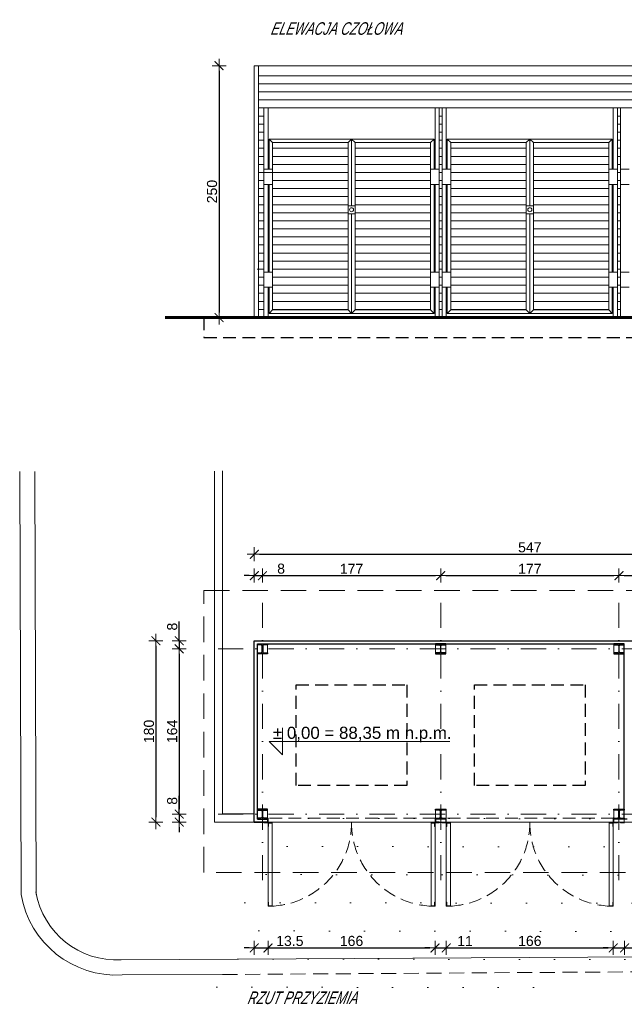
# Model space of a CAD drawing. Header units: millimetres. Extents: x 169 to 1907, y 142 to 1120.
# Tile 1 of 3: x 169 to 770, y 142 to 1120. Entities that reach past the tile are written whole.
import ezdxf

# ---------------------------------------------------------------- set-up
doc = ezdxf.new("R2010")
doc.units = ezdxf.units.MM
for name, pattern in [('( Dashed )', [0.75, 0.5, -0.25]), ('DASHDOT2', [0.5, 0.25, -0.125, 0, -0.125]), ('DASHED', [19.05, 12.7, -6.35])]:
    doc.linetypes.add(name, pattern=pattern)
for name, color, linetype, lineweight in [('- AGP-1_OPISY', 7, 'Continuous', 0), ('CZ - SR', 150, 'Continuous', 13), ('CZ GR', 30, 'Continuous', 30)]:
    doc.layers.add(name, color=color, linetype=linetype, lineweight=lineweight)
for name, color, linetype in [('--RAMKA', 7, 'Continuous'), ('0S', 7, 'Continuous'), ('300_opisy', 7, 'Continuous'), ('DIM', 7, 'Continuous')]:
    doc.layers.add(name, color=color, linetype=linetype)
for name, color, linetype, lineweight, true_color in [('a___wymiary', 7, 'Continuous', 5, 0x707070), ('DRZWI AGP1', 7, 'Continuous', 15, 0x7f7f7f), ('E-1', 7, 'Continuous', 9, 0x7f7f7f), ('OSIE', 7, 'DASHDOT2', 0, 0x7f7f7f), ('tło', 7, 'Continuous', 5, 0xb2b2b2), ('WYMIARY', 7, 'Continuous', 5, 0x7f7f7f)]:
    doc.layers.add(name, color=color, linetype=linetype, lineweight=lineweight, true_color=true_color)
doc.styles.add('ARIAL', font='arial.ttf')
doc.styles.add('STYLE2', font='ARIALI.TTF')
doc.dimstyles.new('wymiary agp1', dxfattribs={"dimtxt": 16, "dimasz": 5, "dimexe": 1.25, "dimexo": 0.625, "dimgap": 1.8, "dimtad": 1, "dimdec": 3, "dimrnd": 0.5, "dimdsep": 46, "dimtxsty": 'ARIAL', "dimblk": 'znacznik', "dimcen": 1.5, "dimse1": 1, "dimse2": 1, "dimclrd": 256, "dimazin": 0, "dimtfac": 1, "dimtdec": 3, "dimtmove": 1, "dimatfit": 3, "dimldrblk": 'znacznik', "dimfxl": 1, "dimarcsym": 0})

# ---------------------------------------------------------------- blocks, each defined once
blk = doc.blocks.new('Heb100')
at = {"layer": 'CZ GR', "linetype": 'ByBlock'}
blk.add_lwpolyline([(-50, 0), (-50, 10), (-15, 10, 0.414214), (-3, 22), (-3, 78, 0.414214), (-15, 90), (-50, 90), (-50, 100), (50, 100), (50, 90), (15, 90, 0.414214), (3, 78), (3, 22, 0.414214), (15, 10), (50, 10), (50, 0)], format="xyb", close=True, dxfattribs=at)
blk = doc.blocks.new('znacznik')
at = {"layer": 'a___wymiary'}
for p, q in [((1.39, 0), (-1.39, 0)), ((0, 1.39), (0, -1.39))]:
    blk.add_line(p, q, dxfattribs=at)
at = {"layer": 'a___wymiary', "const_width": 0.2}
blk.add_lwpolyline([(0.88, 0.88), (-0.88, -0.88)], dxfattribs=at)
blk = doc.blocks.new('*D2')
at = {"layer": 'Defpoints', "color": 0}
for p in [(949.21, 588.89), (402.21, 531.73), (949.21, 530.97)]:
    blk.add_point(p, dxfattribs=at)
at = {"layer": 'WYMIARY', "color": 253, "lineweight": -2, "true_color": 0xb2b2b2}
blk.add_line((407.21, 588.89), (944.21, 588.89), dxfattribs=at)
at = {"layer": 'WYMIARY', "color": 253, "lineweight": -2, "true_color": 0xb2b2b2, "xscale": 5, "yscale": 5, "zscale": 5, "rotation": 180}
blk.add_blockref('znacznik', (402.21, 588.89), dxfattribs=at)
at = {"layer": 'WYMIARY', "color": 253, "lineweight": -2, "true_color": 0xb2b2b2, "xscale": 5, "yscale": 5, "zscale": 5}
blk.add_blockref('znacznik', (949.21, 588.89), dxfattribs=at)
at = {"layer": 'WYMIARY', "color": 18, "true_color": 0x000000, "insert": (675.71, 595.77), "char_height": 10, "attachment_point": 5, "style": 'ARIAL'}
blk.add_mtext('547', dxfattribs=at)
blk = doc.blocks.new('*D3')
at = {"layer": 'Defpoints', "color": 0}
for p in [(410.21, 567.69), (402.21, 536.73), (410.21, 530.97)]:
    blk.add_point(p, dxfattribs=at)
at = {"layer": 'WYMIARY', "color": 253, "lineweight": -2, "true_color": 0xb2b2b2}
for p, q in [((397.21, 567.69), (392.21, 567.69)), ((402.21, 567.69), (410.21, 567.69)), ((410.21, 567.69), (433.87, 567.69)), ((415.21, 567.69), (420.21, 567.69))]:
    blk.add_line(p, q, dxfattribs=at)
at = {"layer": 'WYMIARY', "color": 253, "lineweight": -2, "true_color": 0xb2b2b2, "xscale": 5, "yscale": 5, "zscale": 5}
blk.add_blockref('znacznik', (402.21, 567.69), dxfattribs=at)
at = {"layer": 'WYMIARY', "color": 253, "lineweight": -2, "true_color": 0xb2b2b2, "xscale": 5, "yscale": 5, "zscale": 5, "rotation": 180}
blk.add_blockref('znacznik', (410.21, 567.69), dxfattribs=at)
at = {"layer": 'WYMIARY', "color": 18, "true_color": 0x000000, "insert": (428.78, 574.59), "char_height": 10, "attachment_point": 5, "style": 'ARIAL'}
blk.add_mtext('8', dxfattribs=at)
blk = doc.blocks.new('*D4')
at = {"layer": 'Defpoints', "color": 0}
for p in [(587.21, 567.69), (587.21, 562.6), (410.21, 530.97)]:
    blk.add_point(p, dxfattribs=at)
at = {"layer": 'WYMIARY', "color": 253, "lineweight": -2, "true_color": 0xb2b2b2}
blk.add_line((415.21, 567.69), (582.21, 567.69), dxfattribs=at)
at = {"layer": 'WYMIARY', "color": 253, "lineweight": -2, "true_color": 0xb2b2b2, "xscale": 5, "yscale": 5, "zscale": 5, "rotation": 180}
blk.add_blockref('znacznik', (410.21, 567.69), dxfattribs=at)
at = {"layer": 'WYMIARY', "color": 253, "lineweight": -2, "true_color": 0xb2b2b2, "xscale": 5, "yscale": 5, "zscale": 5}
blk.add_blockref('znacznik', (587.21, 567.69), dxfattribs=at)
at = {"layer": 'WYMIARY', "color": 18, "true_color": 0x000000, "insert": (498.71, 574.51), "char_height": 10, "attachment_point": 5, "style": 'ARIAL'}
blk.add_mtext('177', dxfattribs=at)
blk = doc.blocks.new('*D5')
at = {"layer": 'Defpoints', "color": 0}
for p in [(764.21, 567.69), (587.21, 562.6), (764.21, 562.6)]:
    blk.add_point(p, dxfattribs=at)
at = {"layer": 'WYMIARY', "color": 253, "lineweight": -2, "true_color": 0xb2b2b2}
blk.add_line((592.21, 567.69), (759.21, 567.69), dxfattribs=at)
at = {"layer": 'WYMIARY', "color": 253, "lineweight": -2, "true_color": 0xb2b2b2, "xscale": 5, "yscale": 5, "zscale": 5, "rotation": 180}
blk.add_blockref('znacznik', (587.21, 567.69), dxfattribs=at)
at = {"layer": 'WYMIARY', "color": 253, "lineweight": -2, "true_color": 0xb2b2b2, "xscale": 5, "yscale": 5, "zscale": 5}
blk.add_blockref('znacznik', (764.21, 567.69), dxfattribs=at)
at = {"layer": 'WYMIARY', "color": 18, "true_color": 0x000000, "insert": (675.71, 574.51), "char_height": 10, "attachment_point": 5, "style": 'ARIAL'}
blk.add_mtext('177', dxfattribs=at)
blk = doc.blocks.new('*D6')
at = {"layer": 'Defpoints', "color": 0}
for p in [(354.87, 503.04), (304.53, 323.04), (354.87, 323.04)]:
    blk.add_point(p, dxfattribs=at)
at = {"layer": 'WYMIARY', "color": 253, "lineweight": -2, "true_color": 0xb2b2b2}
blk.add_line((304.53, 498.04), (304.53, 328.04), dxfattribs=at)
at = {"layer": 'WYMIARY', "color": 253, "lineweight": -2, "true_color": 0xb2b2b2, "xscale": 5, "yscale": 5, "zscale": 5}
for p, rotation in [((304.53, 503.04), 90), ((304.53, 323.04), 270)]:
    blk.add_blockref('znacznik', p, dxfattribs=dict(at, rotation=rotation))
at = {"layer": 'WYMIARY', "color": 18, "true_color": 0x000000, "insert": (297.62, 413.04), "char_height": 10, "attachment_point": 5, "rotation": 90, "style": 'ARIAL'}
blk.add_mtext('180', dxfattribs=at)
blk = doc.blocks.new('*D7')
at = {"layer": 'Defpoints', "color": 0}
for p in [(354.87, 503.04), (327.62, 495.04), (337.87, 495.04)]:
    blk.add_point(p, dxfattribs=at)
at = {"layer": 'WYMIARY', "color": 253, "lineweight": -2, "true_color": 0xb2b2b2}
for p, q in [((327.62, 503.04), (327.62, 522.21)), ((327.62, 508.04), (327.62, 513.04)), ((327.62, 503.04), (327.62, 495.04)), ((327.62, 490.04), (327.62, 485.04))]:
    blk.add_line(p, q, dxfattribs=at)
at = {"layer": 'WYMIARY', "color": 253, "lineweight": -2, "true_color": 0xb2b2b2, "xscale": 5, "yscale": 5, "zscale": 5}
for p, rotation in [((327.62, 503.04), 270), ((327.62, 495.04), 90)]:
    blk.add_blockref('znacznik', p, dxfattribs=dict(at, rotation=rotation))
at = {"layer": 'WYMIARY', "color": 18, "true_color": 0x000000, "insert": (320.72, 517.11), "char_height": 10, "attachment_point": 5, "rotation": 90, "style": 'ARIAL'}
blk.add_mtext('8', dxfattribs=at)
blk = doc.blocks.new('*D8')
at = {"layer": 'Defpoints', "color": 0}
for p in [(337.87, 495.04), (327.62, 331.04), (337.87, 331.04)]:
    blk.add_point(p, dxfattribs=at)
at = {"layer": 'WYMIARY', "color": 253, "lineweight": -2, "true_color": 0xb2b2b2}
blk.add_line((327.62, 490.04), (327.62, 336.04), dxfattribs=at)
at = {"layer": 'WYMIARY', "color": 253, "lineweight": -2, "true_color": 0xb2b2b2, "xscale": 5, "yscale": 5, "zscale": 5}
for p, rotation in [((327.62, 495.04), 90), ((327.62, 331.04), 270)]:
    blk.add_blockref('znacznik', p, dxfattribs=dict(at, rotation=rotation))
at = {"layer": 'WYMIARY', "color": 18, "true_color": 0x000000, "insert": (320.72, 413.04), "char_height": 10, "attachment_point": 5, "rotation": 90, "style": 'ARIAL'}
blk.add_mtext('164', dxfattribs=at)
blk = doc.blocks.new('*D9')
at = {"layer": 'Defpoints', "color": 0}
for p in [(327.62, 323.04), (337.87, 331.04), (337.87, 323.04)]:
    blk.add_point(p, dxfattribs=at)
at = {"layer": 'WYMIARY', "color": 253, "lineweight": -2, "true_color": 0xb2b2b2}
for p, q in [((327.62, 331.04), (327.62, 349.24)), ((327.62, 336.04), (327.62, 341.04)), ((327.62, 331.04), (327.62, 323.04)), ((327.62, 318.04), (327.62, 313.04))]:
    blk.add_line(p, q, dxfattribs=at)
at = {"layer": 'WYMIARY', "color": 253, "lineweight": -2, "true_color": 0xb2b2b2, "xscale": 5, "yscale": 5, "zscale": 5}
for p, rotation in [((327.62, 331.04), 270), ((327.62, 323.04), 90)]:
    blk.add_blockref('znacznik', p, dxfattribs=dict(at, rotation=rotation))
at = {"layer": 'WYMIARY', "color": 18, "true_color": 0x000000, "insert": (320.72, 344.15), "char_height": 10, "attachment_point": 5, "rotation": 90, "style": 'ARIAL'}
blk.add_mtext('8', dxfattribs=at)
blk = doc.blocks.new('*D10')
at = {"layer": 'Defpoints', "color": 0}
for p in [(402.21, 304.79), (415.81, 225.29), (415.81, 198.12)]:
    blk.add_point(p, dxfattribs=at)
at = {"layer": 'WYMIARY', "color": 253, "lineweight": -2, "true_color": 0xb2b2b2}
for p, q in [((397.21, 198.12), (392.21, 198.12)), ((402.21, 198.12), (415.81, 198.12)), ((415.81, 198.12), (451.83, 198.12)), ((420.81, 198.12), (425.81, 198.12))]:
    blk.add_line(p, q, dxfattribs=at)
at = {"layer": 'WYMIARY', "color": 253, "lineweight": -2, "true_color": 0xb2b2b2, "xscale": 5, "yscale": 5, "zscale": 5}
blk.add_blockref('znacznik', (402.21, 198.12), dxfattribs=at)
at = {"layer": 'WYMIARY', "color": 253, "lineweight": -2, "true_color": 0xb2b2b2, "xscale": 5, "yscale": 5, "zscale": 5, "rotation": 180}
blk.add_blockref('znacznik', (415.81, 198.12), dxfattribs=at)
at = {"layer": 'WYMIARY', "color": 18, "true_color": 0x000000, "insert": (437.47, 205.03), "char_height": 10, "attachment_point": 5, "style": 'ARIAL'}
blk.add_mtext('13.5', dxfattribs=at)
blk = doc.blocks.new('*D11')
at = {"layer": 'Defpoints', "color": 0}
for p in [(415.81, 225.29), (581.61, 221.29), (581.61, 198.12)]:
    blk.add_point(p, dxfattribs=at)
at = {"layer": 'WYMIARY', "color": 253, "lineweight": -2, "true_color": 0xb2b2b2}
blk.add_line((420.81, 198.12), (576.61, 198.12), dxfattribs=at)
at = {"layer": 'WYMIARY', "color": 253, "lineweight": -2, "true_color": 0xb2b2b2, "xscale": 5, "yscale": 5, "zscale": 5, "rotation": 180}
blk.add_blockref('znacznik', (415.81, 198.12), dxfattribs=at)
at = {"layer": 'WYMIARY', "color": 253, "lineweight": -2, "true_color": 0xb2b2b2, "xscale": 5, "yscale": 5, "zscale": 5}
blk.add_blockref('znacznik', (581.61, 198.12), dxfattribs=at)
at = {"layer": 'WYMIARY', "color": 18, "true_color": 0x000000, "insert": (498.71, 205.03), "char_height": 10, "attachment_point": 5, "style": 'ARIAL'}
blk.add_mtext('166', dxfattribs=at)
blk = doc.blocks.new('*D12')
at = {"layer": 'Defpoints', "color": 0}
for p in [(581.61, 221.29), (592.81, 221.29), (592.81, 198.12)]:
    blk.add_point(p, dxfattribs=at)
at = {"layer": 'WYMIARY', "color": 253, "lineweight": -2, "true_color": 0xb2b2b2}
for p, q in [((576.61, 198.12), (571.61, 198.12)), ((581.61, 198.12), (592.81, 198.12)), ((592.81, 198.12), (618.87, 198.12)), ((597.81, 198.12), (602.81, 198.12))]:
    blk.add_line(p, q, dxfattribs=at)
at = {"layer": 'WYMIARY', "color": 253, "lineweight": -2, "true_color": 0xb2b2b2, "xscale": 5, "yscale": 5, "zscale": 5}
blk.add_blockref('znacznik', (581.61, 198.12), dxfattribs=at)
at = {"layer": 'WYMIARY', "color": 253, "lineweight": -2, "true_color": 0xb2b2b2, "xscale": 5, "yscale": 5, "zscale": 5, "rotation": 180}
blk.add_blockref('znacznik', (592.81, 198.12), dxfattribs=at)
at = {"layer": 'WYMIARY', "color": 18, "true_color": 0x000000, "insert": (611.34, 204.94), "char_height": 10, "attachment_point": 5, "style": 'ARIAL'}
blk.add_mtext('11', dxfattribs=at)
blk = doc.blocks.new('*D13')
at = {"layer": 'Defpoints', "color": 0}
for p in [(592.81, 221.29), (758.61, 221.29), (758.61, 198.12)]:
    blk.add_point(p, dxfattribs=at)
at = {"layer": 'WYMIARY', "color": 253, "lineweight": -2, "true_color": 0xb2b2b2}
blk.add_line((597.81, 198.12), (753.61, 198.12), dxfattribs=at)
at = {"layer": 'WYMIARY', "color": 253, "lineweight": -2, "true_color": 0xb2b2b2, "xscale": 5, "yscale": 5, "zscale": 5, "rotation": 180}
blk.add_blockref('znacznik', (592.81, 198.12), dxfattribs=at)
at = {"layer": 'WYMIARY', "color": 253, "lineweight": -2, "true_color": 0xb2b2b2, "xscale": 5, "yscale": 5, "zscale": 5}
blk.add_blockref('znacznik', (758.61, 198.12), dxfattribs=at)
at = {"layer": 'WYMIARY', "color": 18, "true_color": 0x000000, "insert": (675.71, 205.03), "char_height": 10, "attachment_point": 5, "style": 'ARIAL'}
blk.add_mtext('166', dxfattribs=at)
blk = doc.blocks.new('*D14')
at = {"layer": 'Defpoints', "color": 0}
for p in [(758.61, 221.29), (769.81, 221.29), (769.81, 198.12)]:
    blk.add_point(p, dxfattribs=at)
at = {"layer": 'WYMIARY', "color": 253, "lineweight": -2, "true_color": 0xb2b2b2}
for p, q in [((753.61, 198.12), (748.61, 198.12)), ((758.61, 198.12), (769.81, 198.12)), ((769.81, 198.12), (796.19, 198.12)), ((774.81, 198.12), (779.81, 198.12))]:
    blk.add_line(p, q, dxfattribs=at)
at = {"layer": 'WYMIARY', "color": 253, "lineweight": -2, "true_color": 0xb2b2b2, "xscale": 5, "yscale": 5, "zscale": 5}
blk.add_blockref('znacznik', (758.61, 198.12), dxfattribs=at)
at = {"layer": 'WYMIARY', "color": 253, "lineweight": -2, "true_color": 0xb2b2b2, "xscale": 5, "yscale": 5, "zscale": 5, "rotation": 180}
blk.add_blockref('znacznik', (769.81, 198.12), dxfattribs=at)
at = {"layer": 'WYMIARY', "color": 18, "true_color": 0x000000, "insert": (788.66, 204.94), "char_height": 10, "attachment_point": 5, "style": 'ARIAL'}
blk.add_mtext('11', dxfattribs=at)
blk = doc.blocks.new('*D15')
at = {"layer": 'Defpoints', "color": 0}
for p in [(402.21, 1073.97), (367.18, 823.97), (402.21, 823.97)]:
    blk.add_point(p, dxfattribs=at)
at = {"layer": 'WYMIARY', "color": 253, "lineweight": -2, "true_color": 0xb2b2b2}
blk.add_line((367.18, 1068.97), (367.18, 828.97), dxfattribs=at)
at = {"layer": 'WYMIARY', "color": 253, "lineweight": -2, "true_color": 0xb2b2b2, "xscale": 5, "yscale": 5, "zscale": 5}
for p, rotation in [((367.18, 1073.97), 90), ((367.18, 823.97), 270)]:
    blk.add_blockref('znacznik', p, dxfattribs=dict(at, rotation=rotation))
at = {"layer": 'WYMIARY', "color": 18, "true_color": 0x000000, "insert": (360.27, 948.97), "char_height": 10, "attachment_point": 5, "rotation": 90, "style": 'ARIAL'}
blk.add_mtext('250', dxfattribs=at)
blk = doc.blocks.new('*D16')
at = {"layer": 'Defpoints', "color": 0}
for p in [(941.21, 567.69), (764.21, 562.6), (941.21, 530.97)]:
    blk.add_point(p, dxfattribs=at)
at = {"layer": 'WYMIARY', "color": 253, "lineweight": -2, "true_color": 0xb2b2b2}
blk.add_line((769.21, 567.69), (936.21, 567.69), dxfattribs=at)
at = {"layer": 'WYMIARY', "color": 253, "lineweight": -2, "true_color": 0xb2b2b2, "xscale": 5, "yscale": 5, "zscale": 5, "rotation": 180}
blk.add_blockref('znacznik', (764.21, 567.69), dxfattribs=at)
at = {"layer": 'WYMIARY', "color": 253, "lineweight": -2, "true_color": 0xb2b2b2, "xscale": 5, "yscale": 5, "zscale": 5}
blk.add_blockref('znacznik', (941.21, 567.69), dxfattribs=at)
at = {"layer": 'WYMIARY', "color": 18, "true_color": 0x000000, "insert": (852.71, 574.51), "char_height": 10, "attachment_point": 5, "style": 'ARIAL'}
blk.add_mtext('177', dxfattribs=at)
blk = doc.blocks.new('*D18')
at = {"layer": 'Defpoints', "color": 0}
for p in [(935.61, 221.29), (769.81, 198.12), (935.61, 198.12)]:
    blk.add_point(p, dxfattribs=at)
at = {"layer": 'WYMIARY', "color": 253, "lineweight": -2, "true_color": 0xb2b2b2}
blk.add_line((774.81, 198.12), (930.61, 198.12), dxfattribs=at)
at = {"layer": 'WYMIARY', "color": 253, "lineweight": -2, "true_color": 0xb2b2b2, "xscale": 5, "yscale": 5, "zscale": 5, "rotation": 180}
blk.add_blockref('znacznik', (769.81, 198.12), dxfattribs=at)
at = {"layer": 'WYMIARY', "color": 253, "lineweight": -2, "true_color": 0xb2b2b2, "xscale": 5, "yscale": 5, "zscale": 5}
blk.add_blockref('znacznik', (935.61, 198.12), dxfattribs=at)
at = {"layer": 'WYMIARY', "color": 18, "true_color": 0x000000, "insert": (852.71, 205.03), "char_height": 10, "attachment_point": 5, "style": 'ARIAL'}
blk.add_mtext('166', dxfattribs=at)

msp = doc.modelspace()

# ---------------------------------------------------------------- hatches: boundary and pattern name
at = {"layer": 'tło'}
h = msp.add_hatch(dxfattribs=at)
h.set_pattern_fill('DOTS', color=256, scale=500, angle=296.4784048, style=0)
h.set_pattern_definition([(296.478404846, (855260689.958, -412903271.198), (34.9385221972, -0.0528363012), [0, -31.25])])
h.paths.add_polyline_path([(402.2215, 322.5384), (402.713, 172.0167), (949.6985, 175.062), (949.2092, 324.9242)])

# ---------------------------------------------------------------- linework, layer by layer
at = {"layer": '- AGP-1_OPISY'}
msp.add_lwpolyline([(430.2757, 416.6006), (430.2757, 389.8619), (417.0166, 403.1209), (596.2636, 403.1209)], dxfattribs=at)
at = {"linetype": 'DASHED', "lineweight": 5, "ltscale": 2}
msp.add_lwpolyline([(352.212, 553.0352), (999.212, 553.0352), (999.212, 273.0352), (352.212, 273.0352)], close=True, dxfattribs=at)
at = {"layer": '0S', "linetype": 'DASHED'}
msp.add_lwpolyline([(352.212, 803.9684), (999.212, 803.9684), (999.212, 823.9684), (352.212, 823.9684)], close=True, dxfattribs=at)
at = {"layer": 'CZ - SR'}
for p, q in [((949.212, 1073.9684), (402.212, 1073.9684)), ((402.212, 1073.9684), (402.212, 823.9684))]:
    msp.add_line(p, q, dxfattribs=at)
at = {"layer": 'CZ - SR', "linetype": 'DASHED'}
msp.add_lwpolyline([(415.212, 490.0352), (415.212, 499.5352), (582.212, 500.0352), (582.212, 490.0352), (592.212, 490.0352), (592.212, 500.0352), (759.212, 500.0352), (759.212, 490.5352), (759.212, 490.0352), (769.212, 490.0352), (769.212, 336.0352), (759.212, 336.0352), (759.212, 327.0352), (592.812, 327.0352), (592.812, 336.0352), (582.212, 336.0352), (582.212, 327.0352), (415.212, 327.0352), (415.212, 336.0352), (405.212, 336.0352), (405.212, 490.0352), (415.212, 490.0352)], dxfattribs=at)
at = {"layer": 'CZ - SR'}
msp.add_lwpolyline([(935.612, 323.0352), (415.812, 323.0352)], dxfattribs=at)
at = {"layer": 'CZ GR', "linetype": 'Continuous'}
for p, q in [((402.212, 323.0352), (402.212, 503.0352)), ((402.212, 503.0352), (949.212, 503.0352)), ((405.212, 500.0352), (769.212, 500.0352)), ((405.212, 326.0352), (405.212, 500.0352)), ((769.212, 326.0352), (769.212, 500.0352)), ((402.212, 323.0352), (415.212, 323.0352)), ((405.212, 326.0352), (415.212, 326.0352)), ((411.812, 323.0352), (415.212, 323.0352)), ((411.812, 323.0352), (411.812, 322.4352)), ((415.212, 327.0352), (415.212, 323.0352)), ((415.212, 327.0352), (415.812, 327.0352)), ((415.212, 326.0352), (415.212, 323.0352)), ((582.212, 327.0352), (581.612, 327.0352)), ((582.212, 327.0352), (582.212, 323.0352)), ((582.212, 326.0352), (582.212, 323.0352)), ((582.212, 323.0352), (592.212, 323.0352)), ((585.612, 323.0352), (582.212, 323.0352)), ((588.812, 323.0352), (592.212, 323.0352)), ((592.212, 327.0352), (592.212, 323.0352)), ((592.212, 327.0352), (592.812, 327.0352)), ((592.212, 326.0352), (592.212, 323.0352)), ((759.212, 327.0352), (758.612, 327.0352)), ((769.212, 327.0352), (769.812, 327.0352)), ((772.212, 326.0352), (769.212, 326.0352))]:
    msp.add_line(p, q, dxfattribs=at)
at = {"layer": 'CZ GR'}
for points in [[(402.212, 503.0352), (949.212, 503.0352), (949.212, 323.0352), (936.212, 323.0352)], [(415.212, 323.0352), (402.212, 323.0352), (402.212, 503.0352)]]:
    msp.add_lwpolyline(points, dxfattribs=at)
at = {"layer": 'DIM', "color": 253, "linetype": 'DASHED', "true_color": 0xb7b5b3}
for points in [[(553.712, 359.3445), (443.712, 359.3445), (443.712, 459.3445), (553.712, 459.3445)], [(730.712, 359.3445), (620.712, 359.3445), (620.712, 459.3445), (730.712, 459.3445)]]:
    msp.add_lwpolyline(points, close=True, dxfattribs=at)
at = {"layer": 'DRZWI AGP1', "linetype": 'Continuous'}
for p, q in [((411.812, 1031.9684), (411.812, 823.9684)), ((411.812, 1031.9684), (585.612, 1031.9684)), ((415.812, 1031.9684), (415.812, 971.1391)), ((581.612, 1031.9684), (581.612, 971.1391)), ((581.612, 1031.9684), (581.612, 971.1391)), ((585.612, 1031.9684), (585.612, 923.7969)), ((585.612, 1031.9684), (585.612, 823.9684)), ((939.612, 1031.9684), (588.812, 1031.9684)), ((588.812, 1031.9684), (588.812, 823.9684)), ((588.812, 1031.9684), (588.812, 923.7969)), ((592.812, 1031.9684), (592.812, 971.1391)), ((592.812, 1031.9684), (592.812, 971.1391)), ((758.612, 1031.9684), (758.612, 971.1391)), ((758.612, 1031.9684), (758.612, 971.1391)), ((762.612, 1031.9684), (762.612, 823.9684)), ((762.612, 1031.9684), (762.612, 923.7969)), ((765.812, 1031.9684), (765.812, 823.9684)), ((765.812, 1031.9684), (765.812, 923.7969)), ((416.812, 1001.1391), (577.612, 1001.1391)), ((416.812, 1001.1391), (416.812, 971.1391)), ((416.812, 1001.1391), (420.312, 997.6391)), ((580.612, 1001.1391), (419.812, 1001.1391)), ((420.312, 997.6391), (495.212, 997.6391)), ((420.312, 997.6391), (420.312, 831.4684)), ((498.712, 1001.1391), (495.212, 997.6391)), ((495.212, 997.6391), (495.212, 831.4684)), ((498.712, 1001.1391), (498.712, 934.9684)), ((498.712, 1001.1391), (502.212, 997.6391)), ((502.212, 997.6391), (502.212, 831.4684)), ((502.212, 997.6391), (574.112, 997.6391)), ((577.112, 997.6391), (502.212, 997.6391)), ((580.612, 1001.1391), (577.112, 997.6391)), ((577.112, 997.6391), (577.112, 831.4684)), ((580.612, 1001.1391), (580.612, 971.1391)), ((593.812, 1001.1391), (754.612, 1001.1391)), ((593.812, 1001.1391), (597.312, 997.6391)), ((593.812, 1001.1391), (593.812, 971.1391)), ((757.612, 1001.1391), (596.812, 1001.1391)), ((597.312, 997.6391), (597.312, 831.4684)), ((597.312, 997.6391), (672.212, 997.6391)), ((672.212, 997.6391), (600.312, 997.6391)), ((675.712, 1001.1391), (672.212, 997.6391)), ((672.212, 997.6391), (672.212, 831.4684)), ((675.712, 1001.1391), (675.712, 934.9684)), ((675.712, 1001.1391), (679.212, 997.6391)), ((754.112, 997.6391), (679.212, 997.6391)), ((679.212, 997.6391), (679.212, 831.4684)), ((757.612, 1001.1391), (754.112, 997.6391)), ((754.112, 997.6391), (754.112, 831.4684)), ((757.612, 1001.1391), (757.612, 971.1391)), ((411.812, 971.1391), (420.312, 971.1391)), ((411.812, 956.1391), (411.812, 971.1391)), ((585.612, 971.1391), (577.112, 971.1391)), ((577.612, 971.1391), (585.612, 971.1391)), ((585.612, 956.1391), (585.612, 971.1391)), ((588.812, 956.1391), (588.812, 971.1391)), ((588.812, 971.1391), (597.312, 971.1391)), ((596.812, 971.1391), (588.812, 971.1391)), ((762.612, 971.1391), (754.112, 971.1391)), ((754.612, 971.1391), (762.612, 971.1391)), ((762.612, 956.1391), (762.612, 971.1391)), ((773.812, 971.1391), (765.812, 971.1391)), ((765.812, 971.1391), (774.312, 971.1391)), ((765.812, 956.1391), (765.812, 971.1391)), ((411.812, 956.1391), (420.312, 956.1391)), ((415.812, 956.1391), (415.812, 868.9684)), ((416.812, 956.1391), (416.812, 868.9684)), ((585.612, 956.1391), (577.112, 956.1391)), ((577.612, 956.1391), (585.612, 956.1391)), ((580.612, 956.1391), (580.612, 868.9684)), ((581.612, 956.1391), (581.612, 868.9684)), ((581.612, 956.1391), (581.612, 868.9684)), ((588.812, 956.1391), (597.312, 956.1391)), ((596.812, 956.1391), (588.812, 956.1391)), ((592.812, 956.1391), (592.812, 868.9684)), ((592.812, 956.1391), (592.812, 868.9684)), ((593.812, 956.1391), (593.812, 868.9684)), ((762.612, 956.1391), (754.112, 956.1391)), ((754.612, 956.1391), (762.612, 956.1391)), ((757.612, 956.1391), (757.612, 868.9684)), ((758.612, 956.1391), (758.612, 868.9684)), ((758.612, 956.1391), (758.612, 868.9684)), ((773.812, 956.1391), (765.812, 956.1391)), ((765.812, 956.1391), (774.312, 956.1391)), ((495.212, 934.9684), (502.212, 934.9684)), ((679.212, 934.9684), (672.212, 934.9684)), ((495.212, 926.9684), (502.212, 926.9684)), ((498.712, 926.9684), (498.712, 827.9684)), ((679.212, 926.9684), (672.212, 926.9684)), ((675.712, 926.9684), (675.712, 827.9684)), ((411.812, 868.9684), (420.312, 868.9684)), ((585.612, 868.9684), (577.112, 868.9684)), ((577.612, 868.9684), (581.612, 868.9684)), ((588.812, 868.9684), (597.312, 868.9684)), ((596.812, 868.9684), (592.812, 868.9684)), ((762.612, 868.9684), (754.112, 868.9684)), ((754.612, 868.9684), (758.612, 868.9684)), ((765.812, 868.9684), (774.312, 868.9684)), ((411.812, 853.9684), (420.312, 853.9684)), ((415.812, 853.9684), (415.812, 823.9684)), ((416.812, 853.9684), (416.812, 827.9684)), ((585.612, 853.9684), (577.112, 853.9684)), ((577.612, 853.9684), (581.612, 853.9684)), ((580.612, 853.9684), (580.612, 827.9684)), ((581.612, 853.9684), (581.612, 823.9684)), ((581.612, 853.9684), (581.612, 823.9684)), ((588.812, 853.9684), (597.312, 853.9684)), ((592.812, 853.9684), (592.812, 823.9684)), ((592.812, 853.9684), (592.812, 823.9684)), ((596.812, 853.9684), (592.812, 853.9684)), ((593.812, 853.9684), (593.812, 827.9684)), ((762.612, 853.9684), (754.112, 853.9684)), ((754.612, 853.9684), (758.612, 853.9684)), ((757.612, 853.9684), (757.612, 827.9684)), ((758.612, 853.9684), (758.612, 823.9684)), ((758.612, 853.9684), (758.612, 823.9684)), ((765.812, 853.9684), (774.312, 853.9684)), ((420.312, 831.4684), (416.812, 827.9684)), ((420.312, 831.4684), (495.212, 831.4684)), ((498.712, 827.9684), (495.212, 831.4684)), ((498.712, 827.9684), (502.212, 831.4684)), ((502.212, 831.4684), (574.112, 831.4684)), ((502.212, 831.4684), (574.112, 831.4684)), ((577.112, 831.4684), (502.212, 831.4684)), ((577.112, 831.4684), (580.612, 827.9684)), ((597.312, 831.4684), (593.812, 827.9684)), ((597.312, 831.4684), (672.212, 831.4684)), ((672.212, 831.4684), (600.312, 831.4684)), ((672.212, 831.4684), (600.312, 831.4684)), ((675.712, 827.9684), (672.212, 831.4684)), ((675.712, 827.9684), (679.212, 831.4684)), ((754.112, 831.4684), (679.212, 831.4684)), ((754.112, 831.4684), (757.612, 827.9684)), ((416.812, 827.9684), (577.612, 827.9684)), ((580.612, 827.9684), (419.812, 827.9684)), ((593.812, 827.9684), (754.612, 827.9684)), ((757.612, 827.9684), (596.812, 827.9684)), ((415.812, 327.0352), (415.812, 322.4352)), ((581.612, 327.0352), (581.612, 322.4352)), ((585.612, 323.0352), (585.612, 322.4352)), ((588.812, 323.0352), (588.812, 322.4352)), ((592.812, 327.0352), (592.812, 322.4352)), ((758.612, 327.0352), (758.612, 322.4352)), ((769.212, 323.0352), (759.212, 323.0352)), ((762.612, 323.0352), (762.612, 322.4352)), ((765.812, 323.0352), (765.812, 322.4352)), ((411.812, 322.4352), (415.812, 322.4352)), ((415.812, 322.4352), (415.812, 318.4352)), ((415.812, 322.4352), (419.812, 322.4352)), ((415.812, 318.4352), (415.812, 243.5352)), ((416.212, 321.6352), (416.212, 318.8352)), ((416.612, 322.0352), (419.412, 322.0352)), ((419.812, 322.4352), (419.812, 239.5352)), ((419.812, 239.5352), (419.812, 322.4352)), ((577.612, 322.4352), (577.612, 239.5352)), ((577.612, 239.5352), (577.612, 322.4352)), ((581.612, 322.4352), (577.612, 322.4352)), ((580.812, 322.0352), (578.012, 322.0352)), ((581.212, 321.6352), (581.212, 318.8352)), ((585.612, 322.4352), (581.612, 322.4352)), ((581.612, 322.4352), (581.612, 318.4352)), ((581.612, 318.4352), (581.612, 243.5352)), ((588.812, 322.4352), (592.812, 322.4352)), ((592.812, 322.4352), (592.812, 318.4352)), ((592.812, 322.4352), (596.812, 322.4352)), ((592.812, 318.4352), (592.812, 243.5352)), ((593.212, 321.6352), (593.212, 318.8352)), ((593.612, 322.0352), (596.412, 322.0352)), ((596.812, 239.5352), (596.812, 322.4352)), ((596.812, 322.4352), (596.812, 239.5352)), ((758.612, 322.4352), (754.612, 322.4352)), ((754.612, 322.4352), (754.612, 239.5352)), ((754.612, 239.5352), (754.612, 322.4352)), ((757.812, 322.0352), (755.012, 322.0352)), ((758.212, 321.6352), (758.212, 318.8352)), ((762.612, 322.4352), (758.612, 322.4352)), ((758.612, 322.4352), (758.612, 318.4352)), ((758.612, 318.4352), (758.612, 243.5352)), ((765.812, 322.4352), (769.812, 322.4352)), ((415.812, 239.5352), (415.812, 243.5352)), ((415.812, 239.5352), (419.812, 239.5352)), ((416.212, 240.3352), (416.212, 243.1352)), ((416.612, 239.9352), (419.412, 239.9352)), ((581.612, 239.5352), (577.612, 239.5352)), ((580.812, 239.9352), (578.012, 239.9352)), ((581.212, 240.3352), (581.212, 243.1352)), ((581.612, 239.5352), (581.612, 243.5352)), ((592.812, 239.5352), (592.812, 243.5352)), ((592.812, 239.5352), (596.812, 239.5352)), ((593.212, 240.3352), (593.212, 243.1352)), ((593.612, 239.9352), (596.412, 239.9352)), ((758.612, 239.5352), (754.612, 239.5352)), ((757.812, 239.9352), (755.012, 239.9352)), ((758.212, 240.3352), (758.212, 243.1352)), ((758.612, 239.5352), (758.612, 243.5352))]:
    msp.add_line(p, q, dxfattribs=at)
at = {"layer": 'DRZWI AGP1', "color": 1, "linetype": 'Continuous'}
for p, q in [((759.212, 327.0352), (759.212, 323.0352)), ((759.212, 326.0352), (759.212, 323.0352)), ((769.212, 326.0352), (759.212, 326.0352)), ((762.612, 323.0352), (759.212, 323.0352)), ((765.812, 323.0352), (769.212, 323.0352)), ((769.212, 327.0352), (769.212, 323.0352)), ((769.212, 326.0352), (769.212, 323.0352))]:
    msp.add_line(p, q, dxfattribs=at)
at = {"layer": 'DRZWI AGP1', "linetype": 'Continuous', "lineweight": 60, "const_width": 3}
msp.add_lwpolyline([(949.212, 823.9684), (394.212, 823.9684), (397.2618, 823.9684), (313.4968, 823.9684)], dxfattribs=at)
at = {"layer": 'DRZWI AGP1', "linetype": 'Continuous'}
for centre in [(498.712, 930.9684), (675.712, 930.9684)]:
    msp.add_circle(centre, 2, dxfattribs=at)
for centre, start, end in [((415.812, 318.8352), 270, 0), ((416.612, 321.6352), 90, 180), ((419.412, 322.4352), 270, 0), ((578.012, 322.4352), 180, 270), ((580.812, 321.6352), 0, 90), ((581.612, 318.8352), 180, 270), ((592.812, 318.8352), 270, 0), ((593.612, 321.6352), 90, 180), ((596.412, 322.4352), 270, 0), ((755.012, 322.4352), 180, 270), ((757.812, 321.6352), 0, 90), ((758.612, 318.8352), 180, 270), ((415.812, 243.1352), 0, 90), ((416.612, 240.3352), 180, 270), ((419.412, 239.5352), 0, 90), ((578.012, 239.5352), 90, 180), ((580.812, 240.3352), 270, 0), ((581.612, 243.1352), 90, 180), ((592.812, 243.1352), 0, 90), ((593.612, 240.3352), 180, 270), ((596.412, 239.5352), 0, 90), ((755.012, 239.5352), 90, 180), ((757.812, 240.3352), 270, 0), ((758.612, 243.1352), 90, 180)]:
    msp.add_arc(centre, 0.4, start, end, dxfattribs=at)
at = {"layer": 'DRZWI AGP1', "linetype": 'DASHED'}
for centre, start, end in [((415.812, 322.4352), 272.7575586, 0), ((581.612, 322.4352), 180, 267.2424414), ((592.812, 322.4352), 272.7575586, 0), ((758.612, 322.4352), 180, 267.2424414)]:
    msp.add_arc(centre, 82.9, start, end, dxfattribs=at)
at = {"layer": 'E-1'}
for points in [[(406.212, 1073.9684), (406.212, 823.9684)], [(945.212, 1063.9684), (406.212, 1063.9684)], [(945.212, 1055.9684), (406.212, 1055.9684)], [(945.212, 1047.9684), (406.212, 1047.9684)], [(945.212, 1039.9684), (406.212, 1039.9684)], [(945.212, 1031.9684), (406.212, 1031.9684)], [(411.812, 1023.9684), (406.212, 1023.9684)], [(588.812, 1023.9684), (585.612, 1023.9684)], [(765.812, 1023.9684), (762.612, 1023.9684)], [(411.812, 1015.9684), (406.212, 1015.9684)], [(411.812, 1007.9684), (406.212, 1007.9684)], [(588.812, 1015.9684), (585.612, 1015.9684)], [(588.812, 1007.9684), (585.612, 1007.9684)], [(765.812, 1015.9684), (762.612, 1015.9684)], [(765.812, 1007.9684), (762.612, 1007.9684)], [(411.812, 999.9684), (406.212, 999.9684)], [(588.812, 999.9684), (585.612, 999.9684)], [(765.812, 999.9684), (762.612, 999.9684)], [(411.812, 991.9684), (406.212, 991.9684)], [(495.212, 991.9684), (420.312, 991.9684)], [(577.112, 991.9684), (502.212, 991.9684)], [(588.812, 991.9684), (585.612, 991.9684)], [(672.212, 991.9684), (597.312, 991.9684)], [(754.112, 991.9684), (679.212, 991.9684)], [(765.812, 991.9684), (762.612, 991.9684)], [(411.812, 983.9684), (406.212, 983.9684)], [(495.212, 983.9684), (420.312, 983.9684)], [(577.112, 983.9684), (502.212, 983.9684)], [(588.812, 983.9684), (585.612, 983.9684)], [(672.212, 983.9684), (597.312, 983.9684)], [(754.112, 983.9684), (679.212, 983.9684)], [(765.812, 983.9684), (762.612, 983.9684)], [(411.812, 975.9684), (406.212, 975.9684)], [(495.212, 967.9684), (406.212, 967.9684)], [(495.212, 975.9684), (420.312, 975.9684)], [(577.112, 975.9684), (502.212, 975.9684)], [(577.112, 967.9684), (502.212, 967.9684)], [(588.812, 975.9684), (585.612, 975.9684)], [(588.812, 967.9684), (585.612, 967.9684)], [(672.212, 975.9684), (597.312, 975.9684)], [(672.212, 967.9684), (597.312, 967.9684)], [(754.112, 975.9684), (679.212, 975.9684)], [(754.112, 967.9684), (679.212, 967.9684)], [(765.812, 975.9684), (762.612, 975.9684)], [(765.812, 967.9684), (762.612, 967.9684)], [(411.812, 959.9684), (406.212, 959.9684)], [(495.212, 959.9684), (420.312, 959.9684)], [(577.112, 959.9684), (502.212, 959.9684)], [(588.812, 959.9684), (585.612, 959.9684)], [(672.212, 959.9684), (597.312, 959.9684)], [(754.112, 959.9684), (679.212, 959.9684)], [(765.812, 959.9684), (762.612, 959.9684)], [(411.812, 951.9684), (406.212, 951.9684)], [(495.212, 951.9684), (420.312, 951.9684)], [(577.112, 951.9684), (502.212, 951.9684)], [(588.812, 951.9684), (585.612, 951.9684)], [(672.212, 951.9684), (597.312, 951.9684)], [(754.112, 951.9684), (679.212, 951.9684)], [(765.812, 951.9684), (762.612, 951.9684)], [(411.812, 943.9684), (406.212, 943.9684)], [(495.212, 943.9684), (420.312, 943.9684)], [(577.112, 943.9684), (502.212, 943.9684)], [(588.812, 943.9684), (585.612, 943.9684)], [(672.212, 943.9684), (597.312, 943.9684)], [(754.112, 943.9684), (679.212, 943.9684)], [(765.812, 943.9684), (762.612, 943.9684)], [(411.812, 935.9684), (406.212, 935.9684)], [(495.212, 935.9684), (420.312, 935.9684)], [(577.112, 935.9684), (502.212, 935.9684)], [(588.812, 935.9684), (585.612, 935.9684)], [(672.212, 935.9684), (597.312, 935.9684)], [(754.112, 935.9684), (679.212, 935.9684)], [(765.812, 935.9684), (762.612, 935.9684)], [(411.812, 927.9684), (406.212, 927.9684)], [(411.812, 919.9684), (406.212, 919.9684)], [(495.212, 927.9684), (420.312, 927.9684)], [(495.212, 919.9684), (420.312, 919.9684)], [(577.112, 927.9684), (502.212, 927.9684)], [(577.112, 919.9684), (502.212, 919.9684)], [(588.812, 927.9684), (585.612, 927.9684)], [(588.812, 919.9684), (585.612, 919.9684)], [(672.212, 927.9684), (597.312, 927.9684)], [(672.212, 919.9684), (597.312, 919.9684)], [(754.112, 927.9684), (679.212, 927.9684)], [(754.112, 919.9684), (679.212, 919.9684)], [(765.812, 927.9684), (762.612, 927.9684)], [(765.812, 919.9684), (762.612, 919.9684)], [(411.812, 911.9684), (406.212, 911.9684)], [(495.212, 911.9684), (420.312, 911.9684)], [(577.112, 911.9684), (502.212, 911.9684)], [(588.812, 911.9684), (585.612, 911.9684)], [(672.212, 911.9684), (597.312, 911.9684)], [(754.112, 911.9684), (679.212, 911.9684)], [(765.812, 911.9684), (762.612, 911.9684)], [(411.812, 903.9684), (406.212, 903.9684)], [(495.212, 903.9684), (420.312, 903.9684)], [(577.112, 903.9684), (502.212, 903.9684)], [(588.812, 903.9684), (585.612, 903.9684)], [(672.212, 903.9684), (597.312, 903.9684)], [(754.112, 903.9684), (679.212, 903.9684)], [(765.812, 903.9684), (762.612, 903.9684)], [(411.812, 895.9684), (406.212, 895.9684)], [(495.212, 895.9684), (420.312, 895.9684)], [(577.112, 895.9684), (502.212, 895.9684)], [(588.812, 895.9684), (585.612, 895.9684)], [(672.212, 895.9684), (597.312, 895.9684)], [(754.112, 895.9684), (679.212, 895.9684)], [(765.812, 895.9684), (762.612, 895.9684)], [(411.812, 887.9684), (406.212, 887.9684)], [(411.812, 879.9684), (406.212, 879.9684)], [(495.212, 887.9684), (420.312, 887.9684)], [(495.212, 879.9684), (420.312, 879.9684)], [(577.112, 887.9684), (502.212, 887.9684)], [(577.112, 879.9684), (502.212, 879.9684)], [(588.812, 887.9684), (585.612, 887.9684)], [(588.812, 879.9684), (585.612, 879.9684)], [(672.212, 887.9684), (597.312, 887.9684)], [(672.212, 879.9684), (597.312, 879.9684)], [(754.112, 887.9684), (679.212, 887.9684)], [(754.112, 879.9684), (679.212, 879.9684)], [(765.812, 887.9684), (762.612, 887.9684)], [(765.812, 879.9684), (762.612, 879.9684)], [(411.812, 871.9684), (405.0461, 871.9684)], [(495.212, 871.9684), (420.312, 871.9684)], [(577.112, 871.9684), (502.212, 871.9684)], [(588.812, 871.9684), (585.612, 871.9684)], [(672.212, 871.9684), (597.312, 871.9684)], [(754.112, 871.9684), (679.212, 871.9684)], [(765.812, 871.9684), (762.612, 871.9684)], [(411.812, 863.9684), (406.212, 863.9684)], [(495.212, 863.9684), (420.312, 863.9684)], [(577.112, 863.9684), (502.212, 863.9684)], [(588.812, 863.9684), (585.612, 863.9684)], [(672.212, 863.9684), (597.312, 863.9684)], [(754.112, 863.9684), (679.212, 863.9684)], [(765.812, 863.9684), (762.612, 863.9684)], [(411.812, 855.9684), (406.212, 855.9684)], [(495.212, 855.9684), (420.312, 855.9684)], [(577.112, 855.9684), (502.212, 855.9684)], [(588.812, 855.9684), (585.612, 855.9684)], [(672.212, 855.9684), (597.312, 855.9684)], [(754.112, 855.9684), (679.212, 855.9684)], [(765.812, 855.9684), (762.612, 855.9684)], [(411.812, 847.9684), (406.212, 847.9684)], [(495.212, 847.9684), (420.312, 847.9684)], [(577.112, 847.9684), (502.212, 847.9684)], [(588.812, 847.9684), (585.612, 847.9684)], [(672.212, 847.9684), (597.312, 847.9684)], [(754.112, 847.9684), (679.212, 847.9684)], [(765.812, 847.9684), (762.612, 847.9684)], [(411.812, 839.9684), (406.212, 839.9684)], [(411.812, 831.9684), (406.212, 831.9684)], [(495.212, 839.9684), (420.312, 839.9684)], [(495.212, 831.9684), (420.312, 831.9684)], [(577.112, 839.9684), (502.212, 839.9684)], [(577.112, 831.9684), (502.212, 831.9684)], [(588.812, 839.9684), (585.612, 839.9684)], [(588.812, 831.9684), (585.612, 831.9684)], [(672.212, 839.9684), (597.312, 839.9684)], [(672.212, 831.9684), (597.312, 831.9684)], [(754.112, 839.9684), (679.212, 839.9684)], [(754.112, 831.9684), (679.212, 831.9684)], [(765.812, 839.9684), (762.612, 839.9684)], [(765.812, 831.9684), (762.612, 831.9684)]]:
    msp.add_lwpolyline(points, dxfattribs=at)
at = {"layer": 'OSIE', "linetype": 'DASHDOT2', "ltscale": 100}
for p, q in [((410.212, 265.2948), (410.212, 551.6652)), ((587.212, 265.2948), (587.212, 551.6652)), ((764.212, 265.2948), (764.212, 551.6652)), ((366.2398, 495.0352), (997.0998, 495.0352)), ((366.2398, 331.0352), (997.0998, 331.0352))]:
    msp.add_line(p, q, dxfattribs=at)
at = {"layer": 'tło'}
for p, q in [((170.6496, 251.1168, 0), (169.2789, 670.9537, 0)), ((185.6495, 251.1658, 0), (184.2788, 671.0027, 0)), ((950.3764, 190.0698, 0), (270.0829, 186.2597, 0)), ((270.9181, 171.2829, 0), (270.9181, 171.2829, 0))]:
    msp.add_line(p, q, dxfattribs=at)
at = {"layer": 'tło', "elevation": 0}
for points in [[(362.6215, 323.1373), (362.6215, 671.5849)], [(370.6215, 331.1373), (370.6215, 671.611)], [(362.6215, 323.1373), (401.8722, 323.1373)], [(370.6215, 331.1373), (401.8722, 331.1373)], [(370.6215, 171.7361), (270.9181, 171.2829)]]:
    msp.add_lwpolyline(points, dxfattribs=at)
at = {"layer": 'tło', "linetype": '( Dashed )', "ltscale": 30, "elevation": 0}
msp.add_lwpolyline([(370.6215, 171.7361), (950.46, 175.5233)], dxfattribs=at)
at = {"layer": 'tło'}
for radius in [96.2983, 81.2983]:
    msp.add_arc((265.5558, 267.4318, 0), radius, 189.7542084, 273.1921704, dxfattribs=at)

# ---------------------------------------------------------------- block references
at = {"layer": '--RAMKA', "color": 3, "yscale": 0.09999999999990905}
for p, xscale, zscale in [((410.212, 490.0352), 0.09999999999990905, 0.09999999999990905), ((587.212, 490.0352), -0.09999999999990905, 0.1), ((764.212, 490.0352), -0.09999999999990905, 0.1)]:
    msp.add_blockref('Heb100', p, dxfattribs=dict(at, xscale=xscale, zscale=zscale))
at = {"layer": '--RAMKA', "color": 3, "yscale": 0.09999999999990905, "rotation": 180}
for p, xscale, zscale in [((410.212, 336.0352), -0.09999999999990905, 0.1), ((587.212, 336.0352), 0.09999999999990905, 0.09999999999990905), ((764.212, 336.0352), 0.09999999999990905, 0.09999999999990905)]:
    msp.add_blockref('Heb100', p, dxfattribs=dict(at, xscale=xscale, zscale=zscale))

# ---------------------------------------------------------------- texts
at = {"layer": '- AGP-1_OPISY', "insert": (420.6928, 417.7067), "char_height": 12, "width": 225.38417, "attachment_point": 1, "style": 'ARIAL'}
msp.add_mtext('{\\C18;%%P 0,00 = 88,35 m n.p.m.}', dxfattribs=at)
at = {"layer": '300_opisy', "color": 6, "style": 'STYLE2', "oblique": 15, "width": 0.7}
for s, p in [('ELEWACJA CZOŁOWA', (418.214, 1104.6122)), ('RZUT PRZYZIEMIA', (395.1042, 142.3871))]:
    msp.add_text(s, height=12.5, dxfattribs=at).set_placement(p)

# ---------------------------------------------------------------- dimensions: what is measured, and where the dimension line sits
at = {"layer": 'WYMIARY'}
for base, p1, p2, picture, middle in [((367.176, 823.9684), (402.212, 1073.9684), (402.212, 823.9684), '*D15', (360.2702, 948.9684)), ((304.5298, 323.0352), (354.8736, 503.0352), (354.8736, 323.0352), '*D6', (297.6241, 413.0352)), ((327.6244, 331.0352), (337.8736, 495.0352), (337.8736, 331.0352), '*D8', (320.7187, 413.0352))]:
    dim = msp.add_linear_dim(base=base, p1=p1, p2=p2, angle=90, dimstyle='wymiary agp1', override={"dimtxt": 10, "dimblk": 'znacznik'}, dxfattribs=at)
    dim.commit()
    dim.dimension.update_dxf_attribs({"geometry": picture, "text_midpoint": middle})
for base, p1, p2, picture, middle in [((949.212, 588.8884), (402.212, 531.7297), (949.212, 530.9658), '*D2', (675.712, 595.7737)), ((587.212, 567.6864), (410.212, 530.9658), (587.212, 562.5958), '*D4', (498.712, 574.5068)), ((764.212, 567.6864), (587.212, 562.5958), (764.212, 562.5958), '*D5', (675.712, 574.5068)), ((941.212, 567.6864), (764.212, 562.5958), (941.212, 530.9658), '*D16', (852.712, 574.5068)), ((581.612, 198.1225), (415.812, 225.2949), (581.612, 221.2949), '*D11', (498.712, 205.0282)), ((758.612, 198.1225), (592.812, 221.2949), (758.612, 221.2949), '*D13', (675.712, 205.0282)), ((935.612, 198.1225), (769.812, 198.1225), (935.612, 221.2949), '*D18', (852.712, 205.0282))]:
    dim = msp.add_linear_dim(base=base, p1=p1, p2=p2, dimstyle='wymiary agp1', override={"dimtxt": 10, "dimblk": 'znacznik'}, dxfattribs=at)
    dim.commit()
    dim.dimension.update_dxf_attribs({"geometry": picture, "text_midpoint": middle})
for base, p1, p2, picture, middle in [((410.212, 567.6864), (402.212, 536.7297), (410.212, 530.9658), '*D3', (428.78, 567.6864)), ((415.812, 198.1225), (402.212, 304.7949), (415.812, 225.2949), '*D10', (437.4724, 198.1225)), ((592.812, 198.1225), (581.612, 221.2949), (592.812, 221.2949), '*D12', (611.3385, 198.1225)), ((769.812, 198.1225), (758.612, 221.2949), (769.812, 221.2949), '*D14', (788.659, 198.1225))]:
    dim = msp.add_linear_dim(base=base, p1=p1, p2=p2, dimstyle='wymiary agp1', override={"dimtxt": 10, "dimblk": 'znacznik'}, dxfattribs=at)
    dim.commit()
    dim.dimension.update_dxf_attribs({"geometry": picture, "text_midpoint": middle, "dimtype": 160})
for base, p1, p2, picture, middle in [((327.6244, 495.0352), (354.8736, 503.0352), (337.8736, 495.0352), '*D7', (327.6244, 517.1135)), ((327.6244, 323.0352), (337.8736, 331.0352), (337.8736, 323.0352), '*D9', (327.6244, 344.1495))]:
    dim = msp.add_linear_dim(base=base, p1=p1, p2=p2, angle=90, dimstyle='wymiary agp1', override={"dimtxt": 10, "dimblk": 'znacznik'}, dxfattribs=at)
    dim.commit()
    dim.dimension.update_dxf_attribs({"geometry": picture, "text_midpoint": middle, "dimtype": 160})

doc.saveas('drawing.dxf')
